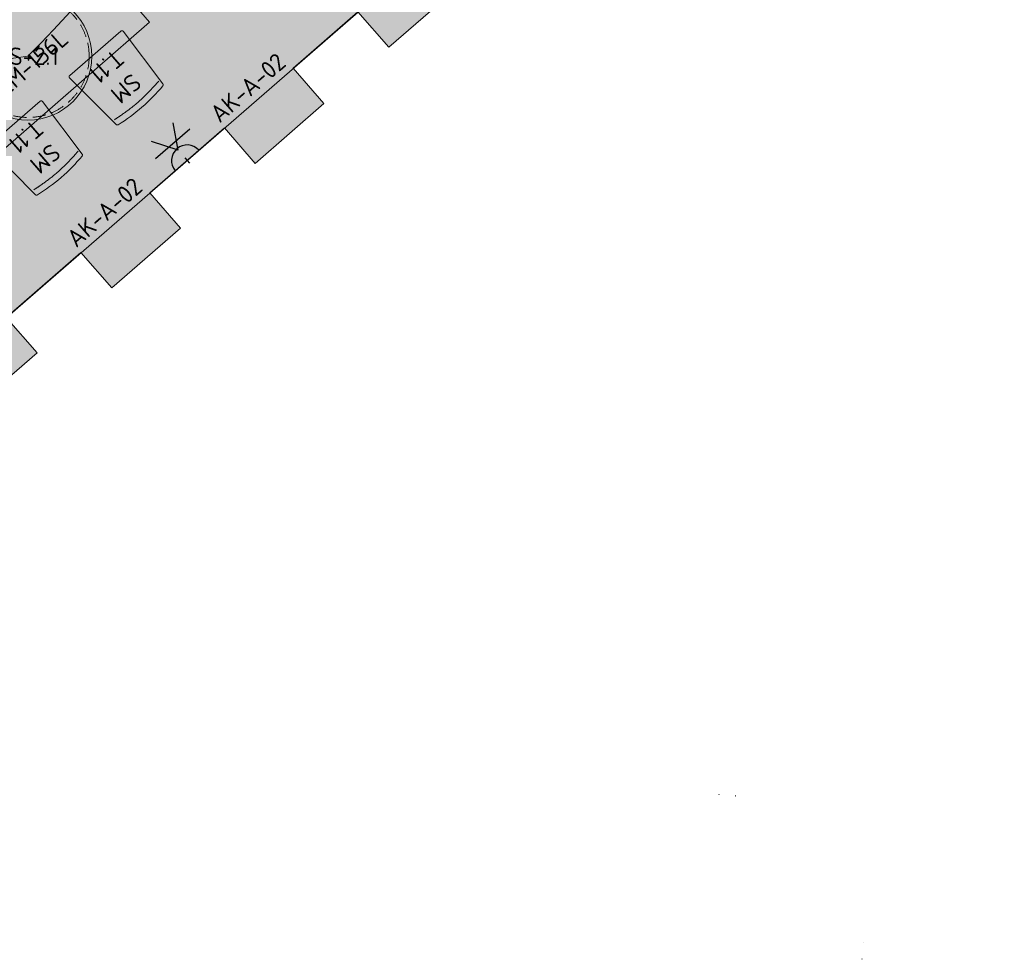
# Model space of a CAD drawing. Header units: millimetres. Extents: x 130528 to 177851, y 51760 to 113805.
# Tile 37 of 88: x 155221 to 162786, y 75231 to 82453. Entities that reach past the tile are written whole.
import ezdxf

# ---------------------------------------------------------------- set-up
doc = ezdxf.new("R2010")
doc.units = ezdxf.units.MM
doc.linetypes.add('Hidden 100.00_ 50.00', pattern=[150, 100, -50])
doc.layers.get('0').update_dxf_attribs({"true_color": 0x000000})
doc.layers.add('_SA-ELEKTER_pistikupesad', color=7, linetype='Continuous', true_color=0x9900cc)
doc.layers.add('_SA-SISUSTUS_DIM', color=1, linetype='Continuous', true_color=0xff0000)
for name, color, linetype, lineweight, true_color in [('_SA-LAGI', 7, 'Continuous', 9, 0x5b5b5b), ('_SA-LAGI_hatch', 7, 'Continuous', 5, 0x787878), ('_SA-PORAND', 7, 'Continuous', 9, 0x5b5b5b), ('_SA-PORAND_hatch', 254, 'Continuous', 9, 0xbebebe), ('_SA-SISUSTUS_lahtine', 7, 'Continuous', 18, 0x7f4f3f), ('_SA-SISUSTUS_tekst', 7, 'Continuous', 0, 0x7f4f3f), ('_SA-VALGUSTUS', 20, 'Continuous', 13, 0xff3f00), ('_SA-VALGUSTUS_valgusgrupid', 240, 'Continuous', 9, 0xff003f)]:
    doc.layers.add(name, color=color, linetype=linetype, lineweight=lineweight, true_color=true_color)
doc.styles.add('DIN Pro Medium-Medium', font='txt')

# ---------------------------------------------------------------- blocks, each defined once
blk = doc.blocks.new('VS-2.1 01')
at = {"color": 0}
blk.add_circle((0, 0), 490, dxfattribs=at)
at = {"color": 0, "linetype": 'Hidden 100.00_ 50.00', "lineweight": -2}
blk.add_circle((0, 0), 470, dxfattribs=at)
at = {"color": 0, "lineweight": -2, "insert": (-258.9, 67.9), "char_height": 135, "width": 1305.738, "attachment_point": 1, "style": 'DIN Pro Medium-Medium'}
blk.add_mtext('VS-2.1', dxfattribs=at)
blk = doc.blocks.new('SM-T.11')
at = {"color": 0, "lineweight": -2}
blk.add_lwpolyline([(-273.9, -535.6), (-273.9, -535.9), (-273.9, -536.2), (-273.9, -536.5), (-273.9, -536.8), (-273.9, -537.1), (-273.9, -537.4), (-273.8, -537.7), (-273.8, -538), (-273.7, -538.3), (-273.7, -538.6), (-273.6, -538.9), (-273.5, -539.2), (-273.4, -539.5), (-273.4, -539.8), (-273.3, -540.1), (-273.1, -540.4), (-273, -540.7), (-272.9, -541), (-272.8, -541.3), (-272.6, -541.6), (-272.5, -541.8), (-272.3, -542.1), (-272.2, -542.4), (-272, -542.6), (-271.8, -542.9), (-271.7, -543.2), (-271.5, -543.4), (-271.3, -543.7), (-271.1, -543.9), (-270.9, -544.1), (-270.7, -544.4), (-270.4, -544.6), (-270.2, -544.8), (-270, -545), (-269.8, -545.2), (-269.5, -545.4), (-269.3, -545.6), (-269, -545.8), (-268.8, -546), (-268.5, -546.2), (-268.2, -546.3), (-268, -546.5), (-267.7, -546.7), (-267.4, -546.8), (-267.1, -547), (-266.8, -547.1), (-266.5, -547.2), (-266.2, -547.4), (-265.9, -547.5), (-265.6, -547.6), (-265.3, -547.7), (-265, -547.8), (-264.7, -547.9), (-264.3, -548), (-264, -548.1), (-263.7, -548.1), (-263.4, -548.2), (-263.1, -548.2), (-262.7, -548.3), (-262.4, -548.3), (-262.1, -548.3), (-261.8, -548.4), (-261.4, -548.4), (-261.1, -548.4), (259, -548.4), (259.3, -548.4), (259.6, -548.4), (259.9, -548.3), (260.2, -548.3), (260.6, -548.3), (260.9, -548.2), (261.2, -548.2), (261.5, -548.1), (261.9, -548.1), (262.2, -548), (262.5, -547.9), (262.8, -547.8), (263.1, -547.7), (263.4, -547.6), (263.7, -547.5), (264, -547.4), (264.3, -547.2), (264.6, -547.1), (264.9, -547), (265.2, -546.8), (265.5, -546.7), (265.8, -546.5), (266.1, -546.3), (266.3, -546.2), (266.6, -546), (266.9, -545.8), (267.1, -545.6), (267.4, -545.4), (267.6, -545.2), (267.8, -545), (268.1, -544.8), (268.3, -544.6), (268.5, -544.4), (268.7, -544.1), (268.9, -543.9), (269.1, -543.7), (269.3, -543.4), (269.5, -543.2), (269.7, -542.9), (269.8, -542.6), (270, -542.4), (270.2, -542.1), (270.3, -541.8), (270.5, -541.6), (270.6, -541.3), (270.7, -541), (270.9, -540.7), (271, -540.4), (271.1, -540.1), (271.2, -539.8), (271.3, -539.5), (271.4, -539.2), (271.4, -538.9), (271.5, -538.6), (271.6, -538.3), (271.6, -538), (271.7, -537.7), (271.7, -537.4), (271.7, -537.1), (271.7, -536.8), (271.7, -536.5), (271.7, -536.2), (271.7, -535.9), (271.7, -535.6), (237.1, -29.7), (237.1, -29.5), (237, -29.3), (237, -29), (237, -28.8), (236.9, -28.6), (236.9, -28.3), (236.9, -28.1), (236.8, -27.9), (236.7, -27.6), (236.7, -27.4), (236.6, -27.1), (236.5, -26.9), (236.4, -26.7), (236.4, -26.4), (236.3, -26.2), (236.2, -26), (236.1, -25.7), (236, -25.5), (235.8, -25.3), (235.7, -25), (235.6, -24.8), (235.5, -24.6), (235.3, -24.4), (235.2, -24.1), (235, -23.9), (234.9, -23.7), (234.7, -23.5), (234.6, -23.3), (234.4, -23.1), (234.2, -22.9), (234, -22.7), (233.9, -22.5), (233.7, -22.3), (233.5, -22.1), (233.3, -21.9), (233.1, -21.7), (232.9, -21.6), (232.7, -21.4), (232.5, -21.2), (232.3, -21.1), (232, -20.9), (231.8, -20.8), (231.6, -20.6), (231.4, -20.5), (231.1, -20.3), (230.9, -20.2), (230.7, -20.1), (230.4, -20), (230.2, -19.8), (230, -19.7), (229.7, -19.6), (229.5, -19.5), (229.2, -19.4), (229, -19.3), (228.8, -19.2), (228.5, -19.2), (228.3, -19.1), (228, -19), (227.8, -18.9), (227.5, -18.9), (227.3, -18.8), (227, -18.8), (226.8, -18.7), (226.6, -18.7), (198.4, -14.3), (170.1, -10.5), (141.9, -7.3), (113.6, -4.7), (85.2, -2.6), (56.9, -1.2), (28.4, -0.3), (0, 0), (-29, -0.3), (-57.8, -1.2), (-86.5, -2.6), (-115.2, -4.7), (-143.7, -7.3), (-172.2, -10.5), (-200.5, -14.3), (-228.7, -18.7), (-229, -18.7), (-229.2, -18.8), (-229.5, -18.8), (-229.7, -18.9), (-229.9, -18.9), (-230.2, -19), (-230.4, -19.1), (-230.7, -19.2), (-230.9, -19.2), (-231.2, -19.3), (-231.4, -19.4), (-231.6, -19.5), (-231.9, -19.6), (-232.1, -19.7), (-232.4, -19.8), (-232.6, -20), (-232.8, -20.1), (-233.1, -20.2), (-233.3, -20.3), (-233.5, -20.5), (-233.8, -20.6), (-234, -20.8), (-234.2, -20.9), (-234.4, -21.1), (-234.6, -21.2), (-234.8, -21.4), (-235, -21.6), (-235.2, -21.7), (-235.4, -21.9), (-235.6, -22.1), (-235.8, -22.3), (-236, -22.5), (-236.2, -22.7), (-236.4, -22.9), (-236.6, -23.1), (-236.7, -23.3), (-236.9, -23.5), (-237, -23.7), (-237.2, -23.9), (-237.3, -24.1), (-237.5, -24.4), (-237.6, -24.6), (-237.8, -24.8), (-237.9, -25), (-238, -25.3), (-238.1, -25.5), (-238.2, -25.7), (-238.3, -26), (-238.4, -26.2), (-238.5, -26.4), (-238.6, -26.7), (-238.7, -26.9), (-238.8, -27.1), (-238.8, -27.4), (-238.9, -27.6), (-239, -27.9), (-239, -28.1), (-239.1, -28.3), (-239.1, -28.6), (-239.1, -28.8), (-239.2, -29), (-239.2, -29.3), (-239.2, -29.5), (-239.2, -29.7)], close=True, dxfattribs=at)
blk.add_open_spline([(-229.1, -66.9), (-173.1, -59), (-60.3, -49), (52.9, -48.6), (165.7, -58.2), (221.7, -66)], degree=2, dxfattribs=at)
at = {"color": 0, "linetype": 'ByBlock', "lineweight": -2, "insert": (-1.7, -122.1), "char_height": 135, "width": 918.656, "attachment_point": 2, "rotation": 359.95422, "style": 'DIN Pro Medium-Medium'}
blk.add_mtext('{\\fDIN Pro;SM}\\P{\\fDIN Pro;T.11}\\P', dxfattribs=at)
blk = doc.blocks.new('_SA pistik(syvistatud) x2')
at = {"linetype": 'ByBlock', "lineweight": -2}
blk.add_hatch(color=0, dxfattribs=at).paths.add_polyline_path([(-80.1, 0), (80.1, 0), (80.1, 1.8), (80, 3.5), (79.9, 5.3), (79.7, 7.1), (79.5, 9), (79.3, 10.8), (79, 12.6), (78.6, 14.5), (78.2, 16.3), (77.8, 18.2), (77.3, 20), (76.8, 21.9), (76.2, 23.7), (75.6, 25.5), (74.9, 27.4), (74.2, 29.2), (73.4, 31), (72.6, 32.8), (71.8, 34.6), (70.8, 36.4), (69.9, 38.2), (68.9, 39.9), (67.8, 41.7), (66.7, 43.4), (65.6, 45), (64.4, 46.7), (63.1, 48.3), (61.8, 49.9), (60.5, 51.5), (59.1, 53), (57.7, 54.5), (56.3, 56), (54.8, 57.4), (53.3, 58.8), (51.7, 60.1), (50.2, 61.4), (48.5, 62.7), (46.9, 63.9), (45.2, 65.1), (43.5, 66.2), (41.8, 67.3), (40.1, 68.3), (38.3, 69.3), (36.5, 70.3), (34.7, 71.2), (32.9, 72), (31.1, 72.8), (29.3, 73.5), (27.4, 74.2), (25.6, 74.9), (23.7, 75.5), (21.9, 76), (20, 76.5), (18.2, 77), (16.3, 77.4), (14.5, 77.8), (12.6, 78.1), (10.8, 78.4), (9, 78.6), (7.2, 78.8), (5.3, 78.9), (3.5, 79), (1.8, 79.1), (0, 79.1), (-1.8, 79.1), (-3.5, 79), (-5.3, 78.9), (-7.2, 78.8), (-9, 78.6), (-10.8, 78.4), (-12.6, 78.1), (-14.5, 77.8), (-16.3, 77.4), (-18.2, 77), (-20, 76.5), (-21.9, 76), (-23.7, 75.5), (-25.6, 74.9), (-27.4, 74.2), (-29.3, 73.5), (-31.1, 72.8), (-32.9, 72), (-34.7, 71.2), (-36.5, 70.3), (-38.3, 69.3), (-40.1, 68.3), (-41.8, 67.3), (-43.5, 66.2), (-45.2, 65.1), (-46.9, 63.9), (-48.5, 62.7), (-50.2, 61.4), (-51.7, 60.1), (-53.3, 58.8), (-54.8, 57.4), (-56.3, 56), (-57.7, 54.5), (-59.1, 53), (-60.5, 51.5), (-61.8, 49.9), (-63.1, 48.3), (-64.4, 46.7), (-65.6, 45), (-66.7, 43.4), (-67.8, 41.7), (-68.9, 39.9), (-69.9, 38.2), (-70.8, 36.4), (-71.8, 34.6), (-72.6, 32.8), (-73.4, 31), (-74.2, 29.2), (-74.9, 27.4), (-75.6, 25.5), (-76.2, 23.7), (-76.8, 21.9), (-77.3, 20), (-77.8, 18.2), (-78.2, 16.3), (-78.6, 14.5), (-79, 12.6), (-79.3, 10.8), (-79.5, 9), (-79.7, 7.1), (-79.9, 5.3), (-80, 3.5), (-80.1, 1.8)], flags=0)
at = {"color": 0, "linetype": 'ByBlock', "lineweight": -2}
for p, q in [((0.1, 68.7), (-73.6, 192.2)), ((0.1, 68.7), (73.8, 192.2)), ((116.7, 111.4), (-116.5, 111.4)), ((0.1, 17.9), (0.1, -17.9)), ((17.9, 0), (-17.8, 0))]:
    blk.add_line(p, q, dxfattribs=at)
blk.add_lwpolyline([(-80.1, 0), (80.1, 0, 0.986995)], format="xyb", close=True, dxfattribs=at)

msp = doc.modelspace()

# ---------------------------------------------------------------- hatches: boundary and pattern name
at = {"layer": '_SA-LAGI_hatch'}
h = msp.add_hatch(dxfattribs=at)
h.set_pattern_fill('Plus', color=256, scale=200, angle=41, style=0, pattern_type=2)
h.set_pattern_definition([(41, (-18.87, -16.4), (-131.2118, 150.94192), [50, -150]), (131, (16.4, -18.87), (-150.94192, -131.2118), [50, -150])])
h.paths.add_polyline_path([(159675.9, 90407), (158445.7, 89337.6), (159134.6, 88545.2), (155247.8, 85166.5), (154558.9, 85958.9), (153849.5, 85342.2), (154997.6, 84021.5), (154907, 83942.8), (154447.8, 84471.1), (151904.4, 82260.2), (154325.2, 79475.3), (162483.7, 86567.2), (162785.6, 86829.6), (162523.2, 87131.5), (160364.7, 89614.5), (160100.6, 89384.9), (160021.9, 89475.5), (160286, 89705.1)], flags=0)
at = {"layer": '_SA-PORAND_hatch', "true_color": 0xbebebe}
h = msp.add_hatch(dxfattribs=at)
h.set_pattern_fill('HatchDash', color=9, scale=400, angle=41, style=0, pattern_type=2)
h.set_pattern_definition([(41, (0, 0), (-65.605903, 75.47096), []), (41, (-32.8, 37.74), (-65.605903, 75.47096), [50, -50])])
h.paths.add_polyline_path([(154589.5, 79704.8), (154825.6, 79433.2), (155353.9, 79892.4), (155117.8, 80164.1), (155691.3, 80662.7), (155927.5, 80391), (156455.8, 80850.2), (156219.6, 81121.9), (156793.2, 81620.5), (157029.4, 81348.8), (157557.7, 81808.1), (157321.5, 82079.8), (157819.6, 82512.8), (158055.8, 82241.1), (158584.1, 82700.3), (158347.9, 82972), (158853.6, 83411.6), (159089.8, 83139.9), (159618.1, 83599.1), (159381.9, 83870.8), (159887.5, 84310.4), (160123.7, 84038.7), (160652, 84497.9), (160415.8, 84769.6), (160921.5, 85209.2), (161157.7, 84937.5), (161686, 85396.7), (161449.8, 85668.4), (161955.4, 86108), (162191.6, 85836.3), (162719.9, 86295.5), (162483.7, 86567.2), (162785.6, 86829.7), (162523.2, 87131.5), (160364.8, 89614.5), (160100.6, 89384.9), (160021.9, 89475.5), (160286, 89705.1), (159675.9, 90407), (158445.7, 89337.6), (159134.6, 88545.2), (155247.8, 85166.5), (154559, 85959), (153849.5, 85342.3), (154997.6, 84021.5), (154907, 83942.8), (154447.8, 84471.1), (151904.4, 82260.2), (154325.3, 79475.3), (154581.9, 79698.4)], flags=0)

# ---------------------------------------------------------------- linework, layer by layer
at = {"layer": '_SA-LAGI'}
msp.add_lwpolyline([(159675.9, 90407), (158445.7, 89337.6), (159134.6, 88545.2), (155247.8, 85166.5), (154558.9, 85958.9), (153849.5, 85342.2), (154997.6, 84021.5), (154907, 83942.8), (154447.8, 84471.1), (151904.4, 82260.2), (154325.2, 79475.3), (162483.7, 86567.2), (162785.6, 86829.6), (162523.2, 87131.5), (160364.7, 89614.5), (160100.6, 89384.9), (160021.9, 89475.5), (160286, 89705.1)], close=True, dxfattribs=at)
at = {"layer": '_SA-PORAND'}
msp.add_lwpolyline([(154447.8, 84471.1), (151904.4, 82260.2), (154325.3, 79475.3), (154581.9, 79698.4), (154589.5, 79704.8), (154825.6, 79433.2), (155353.9, 79892.4), (155117.8, 80164.1), (155691.3, 80662.7), (155927.5, 80391), (156455.8, 80850.2), (156219.6, 81121.9), (156793.2, 81620.5), (157029.4, 81348.8), (157557.7, 81808.1), (157321.5, 82079.8), (157819.6, 82512.8), (158055.8, 82241.1), (158584.1, 82700.3)], dxfattribs=at)
at = {"layer": '_SA-SISUSTUS_DIM'}
for centre, start, end in [((160592.8, 76496.6), 131, 221), ((160722.6, 76487.5), 131, 221), ((161701, 75362), 221, 311)]:
    msp.add_arc(centre, 1, start, end, dxfattribs=at)
at = {"layer": '_SA-SISUSTUS_DIM', "extrusion": (0, 0, -1)}
msp.add_arc((-161692, 75232.2), 1, 229, 319, dxfattribs=at)
at = {"layer": '_SA-SISUSTUS_lahtine'}
msp.add_lwpolyline([(155694.3, 83037.1), (156219.2, 82433.3), (154947.5, 81327.8), (154422.7, 81931.6)], close=True, dxfattribs=at)
at = {"layer": '_SA-VALGUSTUS_valgusgrupid'}
for centre, radius, start, end in [((143970.3, 93209), 15806.2, 315.70854, 348.32939), ((155427.7, 80738.3), 1440.2, 95.7105, 165.33623)]:
    msp.add_arc(centre, radius, start, end, dxfattribs=at)

# ---------------------------------------------------------------- block references
at = {"layer": '_SA-ELEKTER_pistikupesad', "xscale": 1.499999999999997, "yscale": 1.499999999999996, "zscale": 1.5, "rotation": 41.00000183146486}
msp.add_blockref('_SA pistik(syvistatud) x2', (156506.3, 81371.1), dxfattribs=at)
at = {"layer": '_SA-SISUSTUS_lahtine', "rotation": 221.0000000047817}
for p in [(156160, 81780), (155539.7, 81240.8)]:
    msp.add_blockref('SM-T.11', p, dxfattribs=at)
at = {"layer": '_SA-VALGUSTUS'}
msp.add_blockref('VS-2.1 01', (155284.4, 82171.4), dxfattribs=at)

# ---------------------------------------------------------------- texts
at = {"layer": '_SA-SISUSTUS_tekst', "char_height": 135, "attachment_point": 1, "style": 'DIN Pro Medium-Medium'}
for s, insert, width, rotation in [('SAEM-156L', (154863.5, 81817.6), 2232.295, 41), ('AK-A-02', (156668.7, 81754.7), 1693.77, 40.98654), ('AK-A-02', (155566.8, 80796.9), 1693.77, 40.98654)]:
    msp.add_mtext(s, dxfattribs=dict(at, insert=insert, width=width, rotation=rotation))

doc.saveas('drawing.dxf')
